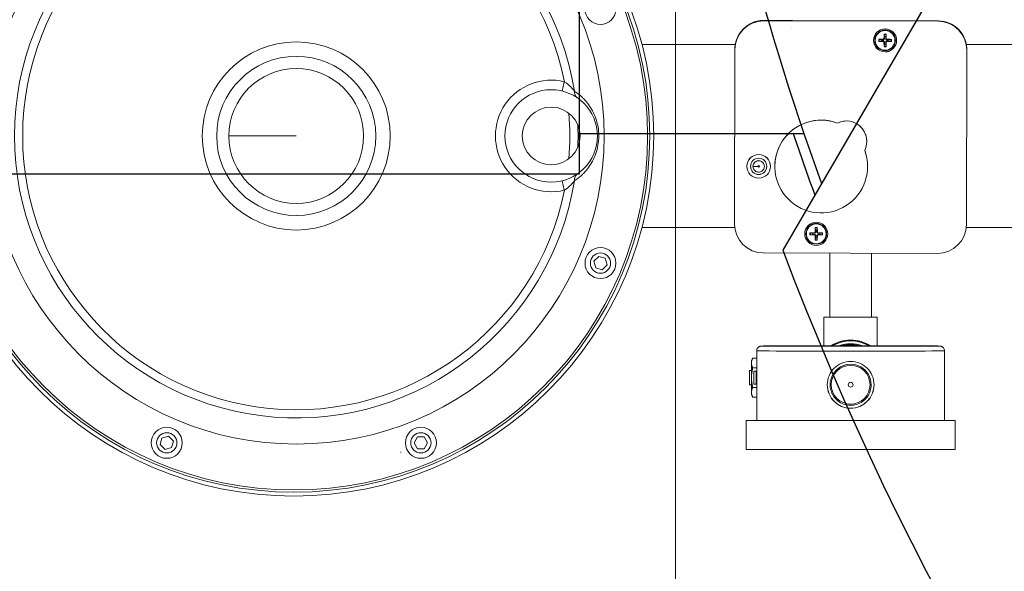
# Model space of a CAD drawing. Extents: x 0 to 796, y 0 to 496.
# Tile 83 of 222: x 94.41 to 106.56, y 406.78 to 413.58. Entities that reach past the tile are written whole.
import ezdxf

# ---------------------------------------------------------------- set-up
doc = ezdxf.new("R2010")
doc.units = 0
doc.header["$LTSCALE"] = 12
doc.header["$MEASUREMENT"] = 0
doc.layers.get('0').update_dxf_attribs({"linetype": 'CONTINUOUS'})
doc.layers.add('D', color=2, linetype='CONTINUOUS')
doc.layers.add('X', color=1, linetype='CONTINUOUS')
doc.styles.get("Standard").update_dxf_attribs({"font": 'SIMPLEX.SHX', "width": 0.875})
doc.dimstyles.get("Standard").update_dxf_attribs({"dimscale": 28, "dimtxt": 0.125, "dimasz": 0.125, "dimexe": 0.04375, "dimexo": 0.0625, "dimgap": 0.04375, "dimtad": 0, "dimtih": 1, "dimtoh": 1, "dimdec": 4, "dimzin": 12, "dimdsep": 46, "dimlunit": 5, "dimtxsty": 'Standard', "dimcen": 0, "dimclrd": 256, "dimclre": 256, "dimclrt": 256, "dimadec": 1, "dimazin": 3, "dimtfac": 0.875, "dimtdec": 4, "dimtofl": 0, "dimtmove": 0, "dimatfit": 2, "dimfxl": 1, "dimtolj": 1, "dimtzin": 12, "dimlwd": 13, "dimlwe": 13, "dimarcsym": 0})

# ---------------------------------------------------------------- blocks, each defined once
blk = doc.blocks.new('*D117')
at = {"layer": 'D', "lineweight": 13, "transparency": 16777216}
for p, q in [((180.935, 421.44), (180.935, 343.478)), ((67.578, 410.82), (67.578, 343.478)), ((71.078, 344.703), (115.703, 344.703)), ((177.435, 344.703), (132.81, 344.703))]:
    blk.add_line(p, q, dxfattribs=at)
at = {"layer": 'D', "transparency": 16777216}
for points in [[(71.078, 345.287), (71.078, 344.12), (67.578, 344.703)], [(177.435, 345.287), (177.435, 344.12), (180.935, 344.703)]]:
    blk.add_solid(points, dxfattribs=at)
at = {"layer": 'D', "transparency": 16777216, "insert": (124.256, 344.703), "char_height": 3.5, "attachment_point": 5}
blk.add_mtext('\\A1;113{\\H0.875x;\\S1/2;}{}{\\C2;%%p1}', dxfattribs=at)
blk = doc.blocks.new('*D118')
at = {"layer": 'D', "lineweight": 13, "transparency": 16777216}
for p, q in [((102.502, 421.927), (102.502, 356.465)), ((174.547, 421.927), (174.547, 356.465)), ((106.002, 357.69), (134.82, 357.69)), ((171.047, 357.69), (142.229, 357.69))]:
    blk.add_line(p, q, dxfattribs=at)
at = {"layer": 'D', "transparency": 16777216}
for points in [[(106.002, 358.273), (106.002, 357.106), (102.502, 357.69)], [(171.047, 358.273), (171.047, 357.106), (174.547, 357.69)]]:
    blk.add_solid(points, dxfattribs=at)
at = {"layer": 'D', "transparency": 16777216, "insert": (138.525, 357.69), "char_height": 3.5, "attachment_point": 5}
blk.add_mtext('\\A1;72', dxfattribs=at)
blk = doc.blocks.new('GASTRAIN TOP')
at = {"layer": 'X', "lineweight": 0}
for p, q in [((-64.053, 371.613), (-64.053, 371.611)), ((-64.053, 371.611), (-61.904, 371.606)), ((-63.809, 371.608), (-64.053, 371.609)), ((-64.053, 371.608), (-64.053, 371.609)), ((-61.904, 371.604), (-64.053, 371.608)), ((-64.053, 371.608), (-64.053, 371.608)), ((-61.904, 371.603), (-64.053, 371.608)), ((-61.904, 371.604), (-64.053, 371.608)), ((-63.697, 371.611), (-64.018, 371.613)), ((-63.809, 371.61), (-63.809, 371.608)), ((-63.809, 371.608), (-63.809, 371.61)), ((-62.672, 371.608), (-63.809, 371.61)), ((-62.26, 371.608), (-63.697, 371.611)), ((-63.709, 371.531), (-63.709, 371.53)), ((-62.605, 371.375), (-62.629, 371.379)), ((-62.629, 371.355), (-62.605, 371.359)), ((-62.581, 371.381), (-62.581, 371.375)), ((-62.581, 371.353), (-62.581, 371.36)), ((-62.571, 371.391), (-62.565, 371.391)), ((-62.571, 371.343), (-62.565, 371.343)), ((-62.57, 371.439), (-62.566, 371.415)), ((-62.544, 371.391), (-62.55, 371.391)), ((-62.544, 371.343), (-62.55, 371.343)), ((-62.549, 371.415), (-62.545, 371.439)), ((-62.534, 371.381), (-62.534, 371.374)), ((-62.534, 371.353), (-62.534, 371.36)), ((-62.486, 371.379), (-62.51, 371.375)), ((-62.51, 371.359), (-62.486, 371.355)), ((-64.405, 371.316), (-65.556, 371.316)), ((-64.415, 369.107), (-64.41, 371.256)), ((-64.41, 371.253), (-64.415, 369.104)), ((-64.41, 371.253), (-64.415, 369.104)), ((-64.41, 371.252), (-64.415, 369.103)), ((-64.41, 371.222), (-64.411, 370.901)), ((-64.41, 371.258), (-64.41, 371.256)), ((-64.41, 371.253), (-64.41, 371.254)), ((-64.41, 371.252), (-64.41, 371.253)), ((-62.566, 371.319), (-62.57, 371.295)), ((-62.545, 371.295), (-62.549, 371.319)), ((-59.738, 371.316), (-61.555, 371.316)), ((-61.554, 369.097), (-61.549, 371.246)), ((-61.549, 371.252), (-61.549, 371.251)), ((-61.549, 371.25), (-61.549, 371.249)), ((-61.549, 371.247), (-61.549, 371.248)), ((-61.549, 371.248), (-61.549, 371.248)), ((-66.513, 370.858), (-66.541, 370.742)), ((-64.411, 370.901), (-64.414, 369.464)), ((-66.23, 370.597), (-66.23, 370.597)), ((-66.23, 370.545), (-66.23, 370.545)), ((-63.145, 370.349), (-63.145, 370.349)), ((-62.783, 370.122), (-62.783, 370.122)), ((-66.23, 369.833), (-66.23, 369.833)), ((-64.262, 369.815), (-64.262, 369.814)), ((-64.186, 369.815), (-64.186, 369.814)), ((-64.046, 369.815), (-64.046, 369.814)), ((-63.97, 369.815), (-63.97, 369.814)), ((-63.917, 369.813), (-63.917, 369.813)), ((-62.773, 369.813), (-62.773, 369.813)), ((-66.541, 369.635), (-66.513, 369.52)), ((-64.414, 369.464), (-64.415, 369.144)), ((-64.412, 369.062), (-65.556, 369.062)), ((-64.415, 369.109), (-64.415, 369.107)), ((-64.415, 369.108), (-64.415, 369.106)), ((-64.415, 369.103), (-64.415, 369.104)), ((-64.415, 369.103), (-64.415, 369.103)), ((-63.418, 369.054), (-63.414, 369.031)), ((-63.398, 369.03), (-63.393, 369.054)), ((-59.738, 369.062), (-61.556, 369.062)), ((-63.478, 368.97), (-63.454, 368.974)), ((-63.454, 368.991), (-63.477, 368.995)), ((-63.43, 368.996), (-63.43, 368.99)), ((-63.43, 368.969), (-63.43, 368.975)), ((-63.419, 369.006), (-63.413, 369.007)), ((-63.419, 368.959), (-63.413, 368.959)), ((-63.414, 368.935), (-63.418, 368.911)), ((-63.392, 368.958), (-63.399, 368.959)), ((-63.392, 369.006), (-63.398, 369.006)), ((-63.394, 368.911), (-63.398, 368.935)), ((-63.382, 368.996), (-63.382, 368.99)), ((-63.382, 368.969), (-63.382, 368.975)), ((-63.334, 368.995), (-63.358, 368.991)), ((-63.358, 368.974), (-63.334, 368.97)), ((-66.148, 368.644), (-66.089, 368.703)), ((-66.089, 368.703), (-66.008, 368.682)), ((-66.008, 368.682), (-65.986, 368.601)), ((-64.059, 368.747), (-61.91, 368.742)), ((-63.238, 367.955), (-63.238, 368.745)), ((-62.726, 367.955), (-62.726, 368.744)), ((-66.126, 368.563), (-66.148, 368.644)), ((-66.045, 368.541), (-66.126, 368.563)), ((-65.986, 368.601), (-66.045, 368.541)), ((-63.311, 367.602), (-63.311, 367.954)), ((-62.653, 367.954), (-63.311, 367.954)), ((-62.726, 367.955), (-62.653, 367.955)), ((-62.653, 367.602), (-62.653, 367.954)), ((-63.219, 367.602), (-62.745, 367.602)), ((-64.205, 367.419), (-64.191, 367.451)), ((-64.19, 367.451), (-64.14, 367.451)), ((-64.14, 366.683), (-64.14, 367.54)), ((-61.824, 366.683), (-61.824, 367.54)), ((-64.205, 367.419), (-64.205, 367.391)), ((-64.205, 367.391), (-64.205, 367.21)), ((-64.19, 367.33), (-64.14, 367.33)), ((-64.228, 367.3), (-64.228, 367.3)), ((-64.205, 367.3), (-64.228, 367.3)), ((-64.228, 367.3), (-64.205, 367.3)), ((-64.228, 367.3), (-64.228, 367.121)), ((-64.205, 367.21), (-64.205, 367.031)), ((-64.177, 367.29), (-64.177, 367.289)), ((-64.177, 367.129), (-64.177, 367.289)), ((-64.14, 367.29), (-64.159, 367.29)), ((-64.149, 367.289), (-64.14, 367.289)), ((-64.149, 367.129), (-64.149, 367.289)), ((-64.228, 367.121), (-64.205, 367.121)), ((-64.19, 367.09), (-64.14, 367.09)), ((-64.14, 367.129), (-64.149, 367.129)), ((-63.235, 367.123), (-63.235, 367.123)), ((-62.729, 367.123), (-62.729, 367.123)), ((-64.205, 367.031), (-64.205, 367.003)), ((-64.205, 367.003), (-64.191, 366.971)), ((-64.19, 366.971), (-64.14, 366.971)), ((-64.272, 366.327), (-64.272, 366.683)), ((-61.692, 366.327), (-61.692, 366.683)), ((-71.475, 366.466), (-71.394, 366.488)), ((-71.394, 366.488), (-71.334, 366.429)), ((-68.366, 366.407), (-68.324, 366.48)), ((-68.324, 366.48), (-68.241, 366.48)), ((-68.241, 366.48), (-68.199, 366.407)), ((-71.497, 366.385), (-71.475, 366.466)), ((-71.437, 366.326), (-71.497, 366.385)), ((-71.334, 366.429), (-71.356, 366.348)), ((-68.324, 366.334), (-68.366, 366.407)), ((-68.199, 366.407), (-68.241, 366.334)), ((-71.356, 366.348), (-71.437, 366.326)), ((-68.528, 366.288), (-68.528, 366.296)), ((-68.241, 366.334), (-68.324, 366.334))]:
    blk.add_line(p, q, dxfattribs=at)
for centre, radius in [((-69.849, 370.189), 4.438), ((-69.849, 370.189), 4.39), ((-69.849, 370.189), 4.362), ((-69.819, 370.189), 3.797), ((-66.067, 371.755), 0.191), ((-69.819, 370.189), 1.159), ((-69.819, 370.189), 0.981), ((-69.819, 370.189), 0.831), ((-66.675, 370.189), 0.57), ((-66.675, 370.189), 0.356), ((-66.067, 368.622), 0.191), ((-66.067, 368.622), 0.125), ((-71.416, 366.407), 0.191), ((-68.282, 366.407), 0.191), ((-71.416, 366.407), 0.125), ((-68.282, 366.407), 0.125)]:
    blk.add_circle(centre, radius, dxfattribs=at)
for centre, radius, start, end in [((-69.819, 370.189), 3.475, 9.1545, 350.8455), ((-69.819, 370.189), 3.374, 11.4346, 348.5654), ((-66.675, 370.189), 0.688, 76.3835, 283.6165), ((-69.819, 370.189), 3.374, 355.2046, 4.7954), ((-69.819, 370.189), 3.475, 357.7184, 2.2816)]:
    blk.add_arc(centre, radius, start, end, dxfattribs=at)
at = {"layer": 'X', "lineweight": 0, "extrusion": (-2.34588e-16, -1.18409e-19, -1)}
for centre, major_axis, start_param, end_param in [((-64.054, 371.255), (-0.356, 0), 0.002092, 1.572888), ((-61.905, 371.251), (0.356, 0), -1.568704, 0.002092)]:
    blk.add_ellipse(centre, major_axis=major_axis, ratio=0.999998, start_param=start_param, end_param=end_param, dxfattribs=at)
at = {"layer": 'X', "lineweight": 0}
for centre, major_axis, ratio, start_param, end_param in [((-64.054, 371.252), (-0.356, 0), 0.999998, -1.572888, -0.002092), ((-64.054, 371.252), (-0.356, 0), 0.999998, -1.572888, -0.002092), ((-64.054, 371.253), (-0.356, 0), 0.999998, -1.572888, -0.002092), ((-64.054, 371.252), (-0.356, 0), 0.999998, -1.572888, -0.002092), ((-61.905, 371.248), (0.356, 0), 0.999998, 0, 1.568704), ((-61.905, 371.248), (0.356, 0), 0.999998, 0, 1.568704), ((-61.905, 371.248), (0.356, 0), 0.999998, 0, 1.568704), ((-61.905, 371.247), (0.356, 0), 0.999998, -0.002092, 1.568704), ((-62.557, 371.367), (-0.142, 0), 0.999998, 0.000098, 3.141495), ((-62.557, 371.367), (-0.0787, 0), 0.999998, -0.161123, 0.156939), ((-62.557, 371.353), (-0.333, -0.002), 0.085072, -1.499112, -1.335417), ((-62.634, 371.379), (0.00538, 0.00003), 0.084006, -5.835933, -4.486488), ((-62.634, 371.355), (-0.00538, 0.00006), 0.088122, 1.344936, 2.69438), ((-62.557, 371.383), (0.333, -0.003), 0.08924, -1.806145, -1.64245), ((-62.542, 371.368), (-0.003, -0.333), 0.087136, -1.804065, -1.64037), ((-62.542, 371.368), (0.002, -0.333), 0.087167, -1.497023, -1.333328), ((-62.557, 371.367), (-0.0787, 0), 0.999998, -1.731919, -1.413857), ((-62.569, 371.444), (-0.00006, -0.00538), 0.08604, -1.794608, -0.445164), ((-62.545, 371.444), (0.00004, -0.00538), 0.086048, 0.445164, 1.794608), ((-62.573, 371.368), (-0.002, 0.333), 0.087144, -1.501223, -1.337528), ((-62.573, 371.368), (0.003, 0.333), 0.087175, -1.808265, -1.64457), ((-62.558, 371.353), (-0.333, 0.003), 0.085072, -1.806185, -1.64249), ((-62.558, 371.383), (0.333, 0.002), 0.08924, -1.499134, -1.335439), ((-62.481, 371.379), (-0.00538, 0.00006), 0.084006, -1.796706, -0.447261), ((-62.481, 371.355), (0.00538, 0.00003), 0.088122, -2.694372, -1.344927), ((-62.557, 371.367), (0.0787, 0), 0.999998, -0.161123, 0.156939), ((-62.57, 371.291), (-0.00003, 0.00538), 0.086079, -5.833875, -4.48443), ((-62.557, 371.367), (0.0787, 0), 0.999998, -1.731919, -1.413857), ((-62.546, 371.291), (-0.00006, -0.00538), 0.086088, 1.342838, 2.692283), ((-64.116, 369.814), (0.0702, 0), 0.999998, 0, 3.141593), ((-64.116, 369.815), (-0.1, 0), 0.999998, 0.002737, 3.138856), ((-64.126, 369.814), (-0.0598, 0), 0.002092, 0, 1.570796), ((-64.059, 369.103), (-0.356, 0), 0.999998, -0.002092, 1.568704), ((-63.391, 368.983), (-0.003, -0.333), 0.087136, -1.804065, -1.64037), ((-63.406, 368.982), (-0.0787, 0), 0.999998, -1.731919, -1.413857), ((-63.418, 369.059), (-0.00006, -0.00538), 0.08604, -1.794608, -0.445164), ((-63.394, 369.059), (0.00004, -0.00538), 0.086048, 0.445164, 1.794608), ((-63.421, 368.983), (-0.002, 0.333), 0.087144, -1.501223, -1.337528), ((-61.91, 369.098), (0.356, 0), 0.999998, -1.572888, -0.002092), ((-63.406, 368.983), (-0.142, 0), 0.999998, 0.000098, 3.141495), ((-63.406, 368.982), (-0.0787, 0), 0.999998, -0.161123, 0.156939), ((-63.406, 368.968), (-0.333, -0.002), 0.085072, -1.499112, -1.335417), ((-63.482, 368.995), (0.00538, 0.00003), 0.084006, -5.835933, -4.486488), ((-63.482, 368.971), (-0.00538, 0.00006), 0.088122, 1.344936, 2.69438), ((-63.406, 368.998), (0.333, -0.003), 0.08924, -1.806145, -1.64245), ((-63.391, 368.983), (0.002, -0.333), 0.087167, -1.497023, -1.333328), ((-63.418, 368.906), (-0.00003, 0.00538), 0.086079, -5.833875, -4.48443), ((-63.406, 368.982), (0.0787, 0), 0.999998, -1.731919, -1.413857), ((-63.421, 368.983), (0.003, 0.333), 0.087175, -1.808265, -1.64457), ((-63.394, 368.906), (-0.00006, -0.00538), 0.086088, 1.342838, 2.692283), ((-63.406, 368.968), (-0.333, 0.003), 0.085072, -1.806185, -1.64249), ((-63.406, 368.998), (0.333, 0.002), 0.08924, -1.499134, -1.335439), ((-63.329, 368.994), (-0.00538, 0.00006), 0.084006, -1.796706, -0.447261), ((-63.329, 368.97), (0.00538, 0.00003), 0.088122, -2.694372, -1.344927), ((-63.406, 368.982), (0.0787, 0), 0.999998, -0.161123, 0.156939), ((-62.982, 367.211), (-0.462, 0), 0.999998, -2.133027, -1.008565), ((-62.982, 367.211), (-0.417, 0), 0.999998, -1.92549, -1.216102), ((-62.982, 367.21), (-0.407, 0), 0.999998, -1.848937, -1.292656), ((-62.982, 367.21), (-0.396, 0), 0.999998, -1.717139, -1.424454), ((-62.982, 367.54), (-1.158, 0), 0.002092, 0, 3.141593), ((-62.982, 367.123), (0.253, 0), 0.999998, 0, 3.141593), ((-62.982, 367.123), (0.253, 0), 0.999998, 0, 3.141593), ((-64.148, 367.29), (-0.0294, 0), 0.002092, -1.175446, 0), ((-64.148, 367.289), (-0.0294, 0), 0.002092, 0, 1.515051), ((-62.982, 367.123), (-0.289, 0), 0.999998, 0.000029, 3.141564), ((-62.982, 367.123), (-0.0299, 0), 0.999998, 0.001029, 3.140563), ((-62.982, 366.683), (-1.29, 0), 0.002092, -0.456232, 1.570796), ((-62.982, 366.683), (-1.158, 0), 0.002092, 0, 1.570796), ((-62.982, 366.683), (1.29, 0), 0.002092, -1.570796, 0.456232), ((-62.982, 366.683), (1.158, 0), 0.002092, -1.570796, 0), ((-62.982, 366.327), (-1.29, 0), 0.002092, 0, 1.570796), ((-62.982, 366.327), (1.29, 0), 0.002092, -1.570796, 0)]:
    blk.add_ellipse(centre, major_axis=major_axis, ratio=ratio, start_param=start_param, end_param=end_param, dxfattribs=at)
at = {"layer": 'X', "lineweight": 0, "extrusion": (-2.34578e-16, -7.68458e-21, -1)}
for centre, major_axis, start_param, end_param in [((-64.054, 371.257), (-0.356, 0), 0.181447, 1.393534), ((-61.905, 371.253), (0.356, 0), -1.38935, -0.177263)]:
    blk.add_ellipse(centre, major_axis=major_axis, ratio=0.999998, start_param=start_param, end_param=end_param, dxfattribs=at)
at = {"layer": 'X', "lineweight": 0, "extrusion": (-2.3381e-16, 1.26146e-14, -1)}
blk.add_ellipse((-64.117, 371.613), major_axis=(0.119, 0), ratio=0.002092, start_param=-1.006075, end_param=-0.588007, dxfattribs=at)
at = {"layer": 'X', "lineweight": 0, "extrusion": (-2.34588e-16, -8.19382e-27, -1)}
blk.add_ellipse((-63.241, 371.608), major_axis=(0.415, -0.001), ratio=0.002092, start_param=-3.141597, end_param=3.141588, dxfattribs=at)
at = {"layer": 'X', "lineweight": 0, "extrusion": (-2.34532e-16, 4.11487e-20, -1)}
for centre in [(-62.557, 371.367), (-63.406, 368.983)]:
    blk.add_ellipse(centre, major_axis=(-0.142, 0), ratio=0.999998, start_param=0.002092, end_param=6.285277, dxfattribs=at)
at = {"layer": 'X', "lineweight": 0, "extrusion": (-2.34588e-16, 6.77277e-20, -1)}
for centre, start_param, end_param in [((-62.557, 371.367), -4.710297, 1.572888), ((-63.406, 368.983), -3.139500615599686, 3.1436846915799)]:
    blk.add_ellipse(centre, major_axis=(0.128, 0), ratio=0.999998, start_param=start_param, end_param=end_param, dxfattribs=at)
at = {"layer": 'X', "lineweight": 0, "extrusion": (-2.34588e-16, 4.68499e-20, -1)}
for centre, start_param, end_param in [((-62.557, 371.367), -4.710297, 1.572888), ((-63.406, 368.983), -3.139500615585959, 3.143684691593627)]:
    blk.add_ellipse(centre, major_axis=(0.122, 0), ratio=0.999998, start_param=start_param, end_param=end_param, dxfattribs=at)
at = {"layer": 'X', "lineweight": 0, "extrusion": (-2.34615e-16, 5.28633e-20, -1)}
for centre, major_axis, start_param, end_param in [((-62.557, 371.367), (-0.0727, 0), -0.167438, 0.171622), ((-62.557, 371.367), (0.0727, 0), -1.738235, -1.399174), ((-62.557, 371.367), (0.0727, 0), -0.167438, 0.171622), ((-62.557, 371.367), (-0.0727, 0), -1.738235, -1.399174), ((-63.406, 368.982), (0.0727, 0), -1.738235, -1.399174), ((-63.406, 368.982), (-0.0727, 0), -0.167438, 0.171622), ((-63.406, 368.982), (-0.0727, 0), -1.738235, -1.399174), ((-63.406, 368.982), (0.0727, 0), -0.167438, 0.171622)]:
    blk.add_ellipse(centre, major_axis=major_axis, ratio=0.999998, start_param=start_param, end_param=end_param, dxfattribs=at)
at = {"layer": 'X', "lineweight": 0, "extrusion": (-2.34571e-16, -1.23818e-19, -1)}
for centre, major_axis, start_param, end_param in [((-62.557, 371.367), (-0.0486, 0), -0.167729, 0.171913), ((-62.557, 371.367), (0.0486, 0), -1.738525, -1.398884), ((-62.557, 371.367), (0.0486, 0), -0.167729, 0.171913), ((-62.557, 371.367), (-0.0486, 0), -1.738525, -1.398884), ((-63.406, 368.983), (0.0486, 0), -1.738525, -1.398884), ((-63.406, 368.983), (-0.0486, 0), -0.167729, 0.171913), ((-63.406, 368.983), (-0.0486, 0), -1.738525, -1.398884), ((-63.406, 368.983), (0.0486, 0), -0.167729, 0.171913)]:
    blk.add_ellipse(centre, major_axis=major_axis, ratio=0.999998, start_param=start_param, end_param=end_param, dxfattribs=at)
at = {"layer": 'X', "lineweight": 0, "extrusion": (-2.34506e-16, -1.99307e-19, -1)}
for centre in [(-62.581, 371.391), (-63.43, 369.007)]:
    blk.add_ellipse(centre, major_axis=(0.00458, -0.00944), ratio=0.999758, start_param=-1.103091, end_param=0.44027, dxfattribs=at)
at = {"layer": 'X', "lineweight": 0, "extrusion": (-2.34047e-16, 7.22326e-19, -1)}
for centre, end_param in [((-62.582, 371.343), -0.328444), ((-63.43, 368.958), -0.328445)]:
    blk.add_ellipse(centre, major_axis=(0.00997, -0.00327), ratio=0.999809, start_param=-1.871806, end_param=end_param, dxfattribs=at)
at = {"layer": 'X', "lineweight": 0, "extrusion": (-2.34048e-16, 7.22107e-19, -1)}
for centre in [(-62.533, 371.391), (-63.382, 369.006)]:
    blk.add_ellipse(centre, major_axis=(0.0046, 0.00943), ratio=0.999758, start_param=2.703186, end_param=4.246547, dxfattribs=at)
at = {"layer": 'X', "lineweight": 0, "extrusion": (-2.34506e-16, -1.99367e-19, -1)}
for centre in [(-62.533, 371.343), (-63.382, 368.958)]:
    blk.add_ellipse(centre, major_axis=(-0.00998, -0.00325), ratio=0.999809, start_param=0.330763, end_param=1.874124, dxfattribs=at)
at = {"layer": 'X', "lineweight": 0, "extrusion": (0, 0, -1)}
for centre, start_param, end_param in [((-64.41, 371.321), -2.551498, -2.13343), ((-64.415, 369.045), -1.003979, -0.585911)]:
    blk.add_ellipse(centre, major_axis=(0, 0.119), ratio=0.000004, start_param=start_param, end_param=end_param, dxfattribs=at)
at = {"layer": 'X', "lineweight": 0, "extrusion": (-2.3449e-16, -1.48141e-19, -1)}
blk.add_ellipse((-63.345, 369.813), major_axis=(0.572, 0), ratio=0.999998, start_param=-0.353962, end_param=5.070535, dxfattribs=at)
at = {"layer": 'X', "lineweight": 0, "extrusion": (-2.34588e-16, 4.44469e-28, -1)}
blk.add_ellipse((-63.345, 369.813), major_axis=(-0.572, 0), ratio=0.999998, start_param=0, end_param=1.928942, dxfattribs=at)
at = {"layer": 'X', "lineweight": 0, "extrusion": (-2.34552e-16, -8.22519e-20, -1)}
for end_param in [0.456889, 0]:
    blk.add_ellipse((-63.035, 370.122), major_axis=(0.252, 0), ratio=0.999998, start_param=-2.023501, end_param=end_param, dxfattribs=at)
at = {"layer": 'X', "lineweight": 0, "extrusion": (2.34684e-16, 3.17617e-09, 1)}
blk.add_ellipse((-69.811, 370.189), major_axis=(2.905, 0), ratio=0, start_param=1.573815, end_param=1.863646, dxfattribs=at)
at = {"layer": 'X', "lineweight": 0, "extrusion": (-2.3449e-16, -1.29312e-19, -1)}
blk.add_ellipse((-63.345, 369.813), major_axis=(0.572, 0), ratio=0.999998, start_param=-0.353881, end_param=0, dxfattribs=at)
at = {"layer": 'X', "lineweight": 0, "extrusion": (-2.34588e-16, 1.19921e-19, -1)}
blk.add_ellipse((-64.116, 369.815), major_axis=(-0.146, 0), ratio=0.999998, start_param=0.002092, end_param=3.141593, dxfattribs=at)
at = {"layer": 'X', "lineweight": 0, "extrusion": (-2.34669e-16, 1.61879e-19, -1)}
blk.add_ellipse((-64.116, 369.814), major_axis=(-0.146, 0), ratio=0.999998, start_param=0.002092, end_param=6.285277, dxfattribs=at)
at = {"layer": 'X', "lineweight": 0, "extrusion": (-2.34588e-16, -5.05627e-20, -1)}
blk.add_ellipse((-64.116, 369.814), major_axis=(0.1, 0), ratio=0.999998, start_param=-3.139500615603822, end_param=3.143684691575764, dxfattribs=at)
at = {"layer": 'X', "lineweight": 0, "extrusion": (-2.34587e-16, 1.04886e-19, -1)}
blk.add_ellipse((-64.116, 369.815), major_axis=(-0.0702, 0), ratio=0.999998, start_param=0.002092, end_param=3.141593, dxfattribs=at)
at = {"layer": 'X', "lineweight": 0, "extrusion": (-2.34588e-16, 1.46345e-26, -1)}
blk.add_ellipse((-64.116, 369.815), major_axis=(-0.146, 0), ratio=0.999998, start_param=0.000001, end_param=0.002093, dxfattribs=at)
at = {"layer": 'X', "lineweight": 0, "extrusion": (-2.34588e-16, -1.04039e-26, -1)}
blk.add_ellipse((-64.116, 369.815), major_axis=(-0.0702, 0), ratio=0.999998, start_param=0.000001, end_param=0.002093, dxfattribs=at)
at = {"layer": 'X', "lineweight": 0, "extrusion": (-2.34683e-16, 6.13974e-20, -1)}
blk.add_ellipse((-64.116, 369.814), major_axis=(-0.0104, 0), ratio=0.999998, dxfattribs=at)
at = {"layer": 'X', "lineweight": 0, "extrusion": (-2.34588e-16, 1.15765e-19, -1)}
blk.add_ellipse((-64.059, 369.106), major_axis=(-0.356, 0), ratio=0.999998, start_param=-0.003402, end_param=0.002092, dxfattribs=at)
at = {"layer": 'X', "lineweight": 0, "extrusion": (-2.34588e-16, 5.91394e-28, -1)}
blk.add_ellipse((-62.982, 367.6), major_axis=(1.098, 0), ratio=0.002092, dxfattribs=at)
at = {"layer": 'X', "lineweight": 0, "extrusion": (-2.34588e-16, -1.54768e-29, -1)}
blk.add_ellipse((-62.982, 367.601), major_axis=(0.297, 0), ratio=0.002092, start_param=0, end_param=3.141593, dxfattribs=at)
at = {"layer": 'X', "lineweight": 0, "extrusion": (-2.34611e-16, 8.05979e-21, -1)}
blk.add_ellipse((-62.982, 367.212), major_axis=(0.462, 0), ratio=0.999998, start_param=-2.135726, end_param=-1.570796, dxfattribs=at)
at = {"layer": 'X', "lineweight": 0, "extrusion": (-2.34609e-16, 6.98195e-21, -1)}
blk.add_ellipse((-62.982, 367.211), major_axis=(0.452, 0), ratio=0.999998, start_param=-2.098657, end_param=-1.042936, dxfattribs=at)
at = {"layer": 'X', "lineweight": 0, "extrusion": (-2.34597e-16, 8.83965e-20, -1)}
blk.add_ellipse((-62.982, 367.211), major_axis=(0.407, 0), ratio=0.999998, start_param=-1.855734, end_param=-1.285858, dxfattribs=at)
at = {"layer": 'X', "lineweight": 0, "extrusion": (-2.34602e-16, 1.31752e-19, -1)}
blk.add_ellipse((-62.982, 367.21), major_axis=(0.398, 0), ratio=0.999998, start_param=-1.746607, end_param=-1.394986, dxfattribs=at)
at = {"layer": 'X', "lineweight": 0, "extrusion": (-2.34588e-16, -3.6109e-30, -1)}
blk.add_ellipse((-62.982, 367.212), major_axis=(0.462, 0), ratio=0.999998, start_param=-1.570796, end_param=-1.005867, dxfattribs=at)
at = {"layer": 'X', "lineweight": 0, "extrusion": (-2.34593e-16, -9.46227e-20, -1)}
blk.add_ellipse((-62.982, 367.123), major_axis=(0.239, 0), ratio=0.999998, dxfattribs=at)
at = {"layer": 'X', "lineweight": 0, "extrusion": (-2.35444e-16, 6.28029e-15, -1)}
blk.add_ellipse((-64.148, 367.129), major_axis=(-0.0294, 0), ratio=0.002092, start_param=-1.515051, end_param=0, dxfattribs=at)
at = {"layer": 'X', "lineweight": 0, "extrusion": (-2.34588e-16, 1.04151e-29, -1)}
blk.add_ellipse((-62.982, 367.123), major_axis=(-0.0299, 0), ratio=0.999998, start_param=-3.141592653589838, end_param=3.141592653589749, dxfattribs=at)
at = {"layer": 'X', "lineweight": 0}
for points, knots in [([(-64.117, 371.607), (-64.102, 371.61), (-64.086, 371.612), (-64.065, 371.613), (-64.059, 371.613), (-64.053, 371.613)], [-0.4555756, -0.4555756, -0.4555756, -0.4555756, -0.3418649, -0.3418649, -0.2919881, -0.2919881, -0.2919881, -0.2919881]), ([(-62.565, 371.391), (-62.565, 371.389), (-62.565, 371.388), (-62.566, 371.385), (-62.566, 371.384), (-62.568, 371.381), (-62.568, 371.38), (-62.57, 371.378), (-62.571, 371.377), (-62.574, 371.376), (-62.575, 371.375), (-62.578, 371.375), (-62.58, 371.374), (-62.581, 371.375)], [-0.07840383, -0.07840383, -0.07840383, -0.07840383, -0.06493245, -0.06493245, -0.0547683, -0.0547683, -0.04460416, -0.04460416, -0.03444001, -0.03444001, -0.02427586, -0.02427586, -0.01080448, -0.01080448, -0.01080448, -0.01080448]), ([(-62.581, 371.36), (-62.58, 371.36), (-62.578, 371.36), (-62.575, 371.359), (-62.574, 371.358), (-62.571, 371.357), (-62.57, 371.356), (-62.568, 371.354), (-62.568, 371.353), (-62.566, 371.351), (-62.566, 371.35), (-62.565, 371.347), (-62.565, 371.345), (-62.565, 371.343)], [-0.07840383, -0.07840383, -0.07840383, -0.07840383, -0.06493245, -0.06493245, -0.0547683, -0.0547683, -0.04460416, -0.04460416, -0.03444001, -0.03444001, -0.02427586, -0.02427586, -0.01080448, -0.01080448, -0.01080448, -0.01080448]), ([(-62.534, 371.374), (-62.535, 371.374), (-62.537, 371.375), (-62.54, 371.375), (-62.541, 371.376), (-62.543, 371.377), (-62.545, 371.378), (-62.546, 371.38), (-62.547, 371.381), (-62.549, 371.384), (-62.549, 371.385), (-62.55, 371.388), (-62.55, 371.389), (-62.55, 371.391)], [-0.07840383, -0.07840383, -0.07840383, -0.07840383, -0.06493245, -0.06493245, -0.0547683, -0.0547683, -0.04460416, -0.04460416, -0.03444001, -0.03444001, -0.02427586, -0.02427586, -0.01080448, -0.01080448, -0.01080448, -0.01080448]), ([(-62.55, 371.343), (-62.55, 371.345), (-62.55, 371.347), (-62.549, 371.349), (-62.549, 371.351), (-62.547, 371.353), (-62.547, 371.354), (-62.545, 371.356), (-62.543, 371.357), (-62.541, 371.358), (-62.54, 371.359), (-62.537, 371.36), (-62.535, 371.36), (-62.534, 371.36)], [-0.07840383, -0.07840383, -0.07840383, -0.07840383, -0.06493245, -0.06493245, -0.0547683, -0.0547683, -0.04460416, -0.04460416, -0.03444001, -0.03444001, -0.02427586, -0.02427586, -0.01080448, -0.01080448, -0.01080448, -0.01080448]), ([(-64.41, 371.258), (-64.41, 371.264), (-64.41, 371.27), (-64.409, 371.291), (-64.407, 371.307), (-64.404, 371.321)], [0.2919881, 0.2919881, 0.2919881, 0.2919881, 0.3418649, 0.3418649, 0.4555756, 0.4555756, 0.4555756, 0.4555756]), ([(-61.555, 371.315), (-61.552, 371.301), (-61.55, 371.285), (-61.549, 371.264), (-61.549, 371.258), (-61.549, 371.252)], [1.3938122, 1.3938122, 1.3938122, 1.3938122, 1.5075229, 1.5075229, 1.555274, 1.555274, 1.555274, 1.555274]), ([(-66.388, 370.742), (-66.4, 370.757), (-66.436, 370.8), (-66.484, 370.84), (-66.513, 370.858)], [0, 0, 0, 0, 0.321244, 0.7495694, 0.7495694, 0.7495694, 0.7495694]), ([(-66.388, 369.636), (-66.358, 369.656), (-66.317, 369.687), (-66.24, 369.764), (-66.16, 369.87), (-66.086, 370.07), (-66.085, 370.258), (-66.111, 370.364), (-66.133, 370.431), (-66.177, 370.53), (-66.24, 370.614), (-66.317, 370.69), (-66.358, 370.722), (-66.388, 370.742)], [-4.373447, -4.373447, -4.373447, -4.373447, -3.904863, -3.748669, -3.12389, -2.499112, -1.874334, -1.640042, -1.561945, -1.249556, -0.624778, -0.468584, 0, 0, 0, 0]), ([(-64.046, 369.814), (-64.046, 369.807), (-64.047, 369.799), (-64.052, 369.785), (-64.055, 369.778), (-64.064, 369.766), (-64.07, 369.761), (-64.082, 369.752), (-64.089, 369.749), (-64.103, 369.745), (-64.111, 369.744), (-64.126, 369.744), (-64.133, 369.746), (-64.147, 369.751), (-64.154, 369.754), (-64.165, 369.764), (-64.171, 369.769), (-64.179, 369.782), (-64.182, 369.789), (-64.185, 369.802), (-64.186, 369.808), (-64.186, 369.814)], [3.141593, 3.141593, 3.141593, 3.141593, 3.461592, 3.461592, 3.781591, 3.781591, 4.101591, 4.101591, 4.421591, 4.421591, 4.741592, 4.741592, 5.061593, 5.061593, 5.381593, 5.381593, 5.701593, 5.701593, 6.021593, 6.021593, 6.283185, 6.283185, 6.283185, 6.283185]), ([(-66.513, 369.52), (-66.504, 369.525), (-66.496, 369.531), (-66.478, 369.544), (-66.469, 369.551), (-66.458, 369.561), (-66.455, 369.564), (-66.44, 369.577), (-66.429, 369.588), (-66.413, 369.606), (-66.407, 369.613), (-66.396, 369.626), (-66.392, 369.631), (-66.388, 369.636)], [0, 0, 0, 0, 0.1299406, 0.1299406, 0.2695078, 0.2695078, 0.321244, 0.321244, 0.5171149, 0.5171149, 0.6432777, 0.6432777, 0.7495694, 0.7495694, 0.7495694, 0.7495694]), ([(-63.413, 369.007), (-63.413, 369.005), (-63.413, 369.003), (-63.414, 369), (-63.415, 368.999), (-63.416, 368.997), (-63.417, 368.996), (-63.419, 368.994), (-63.42, 368.993), (-63.422, 368.991), (-63.424, 368.991), (-63.426, 368.99), (-63.428, 368.99), (-63.43, 368.99)], [-0.07840383, -0.07840383, -0.07840383, -0.07840383, -0.06493245, -0.06493245, -0.0547683, -0.0547683, -0.04460416, -0.04460416, -0.03444001, -0.03444001, -0.02427586, -0.02427586, -0.01080448, -0.01080448, -0.01080448, -0.01080448]), ([(-63.43, 368.975), (-63.428, 368.975), (-63.426, 368.975), (-63.424, 368.974), (-63.422, 368.974), (-63.42, 368.973), (-63.419, 368.972), (-63.417, 368.97), (-63.416, 368.969), (-63.415, 368.966), (-63.414, 368.965), (-63.413, 368.962), (-63.413, 368.96), (-63.413, 368.959)], [-0.07840383, -0.07840383, -0.07840383, -0.07840383, -0.06493245, -0.06493245, -0.0547683, -0.0547683, -0.04460416, -0.04460416, -0.03444001, -0.03444001, -0.02427586, -0.02427586, -0.01080448, -0.01080448, -0.01080448, -0.01080448]), ([(-63.382, 368.99), (-63.384, 368.99), (-63.385, 368.99), (-63.388, 368.991), (-63.389, 368.991), (-63.392, 368.993), (-63.393, 368.994), (-63.395, 368.995), (-63.396, 368.997), (-63.397, 368.999), (-63.398, 369), (-63.398, 369.003), (-63.399, 369.005), (-63.398, 369.006)], [-0.07840383, -0.07840383, -0.07840383, -0.07840383, -0.06493245, -0.06493245, -0.0547683, -0.0547683, -0.04460416, -0.04460416, -0.03444001, -0.03444001, -0.02427586, -0.02427586, -0.01080448, -0.01080448, -0.01080448, -0.01080448]), ([(-63.399, 368.959), (-63.399, 368.96), (-63.398, 368.962), (-63.398, 368.965), (-63.397, 368.966), (-63.396, 368.969), (-63.395, 368.97), (-63.393, 368.972), (-63.392, 368.972), (-63.389, 368.974), (-63.388, 368.974), (-63.385, 368.975), (-63.384, 368.975), (-63.382, 368.975)], [-0.07840383, -0.07840383, -0.07840383, -0.07840383, -0.06493245, -0.06493245, -0.0547683, -0.0547683, -0.04460416, -0.04460416, -0.03444001, -0.03444001, -0.02427586, -0.02427586, -0.01080448, -0.01080448, -0.01080448, -0.01080448]), ([(-64.14, 367.54), (-64.14, 367.546), (-64.139, 367.553), (-64.135, 367.565), (-64.132, 367.571), (-64.124, 367.581), (-64.119, 367.585), (-64.112, 367.591), (-64.109, 367.592), (-64.104, 367.595), (-64.101, 367.596), (-64.097, 367.597), (-64.095, 367.598), (-64.092, 367.598), (-64.09, 367.599), (-64.088, 367.599), (-64.087, 367.599), (-64.086, 367.599), (-64.085, 367.599), (-64.083, 367.6), (-64.083, 367.6), (-64.08, 367.6), (-64.079, 367.6), (-64.07, 367.6), (-64.061, 367.6), (-64.015, 367.6), (-63.961, 367.601), (-63.823, 367.601), (-63.74, 367.601), (-63.554, 367.602), (-63.448, 367.602), (-63.228, 367.602), (-63.11, 367.602), (-62.876, 367.602), (-62.758, 367.602), (-62.536, 367.602), (-62.429, 367.602), (-62.241, 367.601), (-62.156, 367.601), (-62.02, 367.601), (-61.967, 367.6), (-61.915, 367.6), (-61.903, 367.6), (-61.89, 367.6), (-61.887, 367.6), (-61.883, 367.6), (-61.882, 367.6), (-61.88, 367.599), (-61.879, 367.599), (-61.878, 367.599), (-61.877, 367.599), (-61.875, 367.599), (-61.874, 367.599), (-61.871, 367.598), (-61.869, 367.598), (-61.866, 367.597), (-61.864, 367.596), (-61.859, 367.594), (-61.857, 367.593), (-61.85, 367.589), (-61.846, 367.586), (-61.838, 367.579), (-61.834, 367.574), (-61.828, 367.563), (-61.826, 367.557), (-61.824, 367.547), (-61.824, 367.543), (-61.824, 367.54)], [0, 0, 0, 0, 0.019424, 0.019424, 0.038493, 0.038493, 0.057561, 0.057561, 0.066849, 0.066849, 0.075371, 0.075371, 0.081285, 0.081285, 0.088332, 0.088332, 0.093965, 0.093965, 0.102679, 0.102679, 0.121591, 0.121591, 0.178242, 0.178242, 0.348604, 0.348604, 0.731313, 0.731313, 1.081768, 1.081768, 1.431967, 1.431967, 1.782024, 1.782024, 2.132049, 2.132049, 2.482073, 2.482073, 2.832128, 2.832128, 3.182303, 3.182303, 3.354334, 3.354334, 3.437609, 3.437609, 3.477797, 3.477797, 3.4886, 3.4886, 3.49673, 3.49673, 3.50274, 3.50274, 3.508996, 3.508996, 3.514886, 3.514886, 3.524014, 3.524014, 3.538468, 3.538468, 3.556752, 3.556752, 3.575779, 3.575779, 3.586905, 3.586905, 3.586905, 3.586905]), ([(-62.982, 367.411), (-62.945, 367.411), (-62.907, 367.404), (-62.836, 367.374), (-62.803, 367.352), (-62.752, 367.301), (-62.73, 367.269), (-62.701, 367.198), (-62.693, 367.159), (-62.693, 367.086), (-62.701, 367.047), (-62.73, 366.976), (-62.752, 366.944), (-62.803, 366.893), (-62.836, 366.871), (-62.907, 366.841), (-62.945, 366.834), (-63.018, 366.834), (-63.057, 366.841), (-63.128, 366.871), (-63.16, 366.893), (-63.211, 366.944), (-63.234, 366.976), (-63.263, 367.047), (-63.27, 367.086), (-63.27, 367.123), (-63.27, 367.159), (-63.263, 367.198), (-63.234, 367.269), (-63.211, 367.301), (-63.16, 367.352), (-63.128, 367.374), (-63.057, 367.404), (-63.018, 367.411), (-62.982, 367.411)], [1.109421, 1.109421, 1.109421, 1.109421, 1.386757, 1.386757, 1.664093, 1.664093, 1.941467, 1.941467, 2.218841, 2.218841, 2.496216, 2.496216, 2.77359, 2.77359, 3.050926, 3.050926, 3.328262, 3.328262, 3.605598, 3.605598, 3.882934, 3.882934, 4.160309, 4.160309, 4.437683, 4.437683, 4.437683, 4.715057, 4.715057, 4.992431, 4.992431, 5.269768, 5.269768, 5.547104, 5.547104, 5.547104, 5.547104]), ([(-62.729, 367.123), (-62.729, 367.096), (-62.733, 367.069), (-62.75, 367.017), (-62.763, 366.993), (-62.795, 366.95), (-62.815, 366.931), (-62.859, 366.9), (-62.884, 366.888), (-62.935, 366.872), (-62.962, 366.869), (-63.016, 366.87), (-63.043, 366.876), (-63.094, 366.894), (-63.118, 366.907), (-63.16, 366.941), (-63.178, 366.961), (-63.208, 367.006), (-63.219, 367.031), (-63.232, 367.078), (-63.235, 367.1), (-63.235, 367.123)], [3.141593, 3.141593, 3.141593, 3.141593, 3.461593, 3.461593, 3.781593, 3.781593, 4.101592, 4.101592, 4.421593, 4.421593, 4.741593, 4.741593, 5.061593, 5.061593, 5.381593, 5.381593, 5.701593, 5.701593, 6.021593, 6.021593, 6.283185, 6.283185, 6.283185, 6.283185])]:
    blk.add_open_spline(points, degree=3, knots=knots, dxfattribs=at)
for points, weights in [([(-62.581, 371.375), (-62.589, 371.375), (-62.605, 371.375)], [1.76191076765, 1.40575008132, 1]), ([(-62.605, 371.359), (-62.589, 371.36), (-62.581, 371.36)], [1, 1.40575008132, 1.76191076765]), ([(-62.566, 371.415), (-62.565, 371.399), (-62.565, 371.391)], [1, 1.40575008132, 1.76191076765]), ([(-62.565, 371.343), (-62.565, 371.335), (-62.566, 371.319)], [1.76191076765, 1.40575008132, 1]), ([(-62.55, 371.391), (-62.55, 371.399), (-62.549, 371.415)], [1.76191076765, 1.40575008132, 1]), ([(-62.549, 371.319), (-62.55, 371.335), (-62.55, 371.343)], [1, 1.40575008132, 1.76191076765]), ([(-62.51, 371.375), (-62.525, 371.375), (-62.534, 371.374)], [1, 1.40575008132, 1.76191076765]), ([(-62.534, 371.36), (-62.525, 371.359), (-62.51, 371.359)], [1.76191076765, 1.40575008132, 1]), ([(-63.414, 369.031), (-63.413, 369.015), (-63.413, 369.007)], [1, 1.40575008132, 1.76191076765]), ([(-63.398, 369.006), (-63.398, 369.015), (-63.398, 369.03)], [1.76191076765, 1.40575008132, 1]), ([(-63.43, 368.99), (-63.438, 368.99), (-63.454, 368.991)], [1.76191076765, 1.40575008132, 1]), ([(-63.454, 368.974), (-63.438, 368.975), (-63.43, 368.975)], [1, 1.40575008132, 1.76191076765]), ([(-63.413, 368.959), (-63.414, 368.951), (-63.414, 368.935)], [1.76191076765, 1.40575008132, 1]), ([(-63.398, 368.935), (-63.398, 368.951), (-63.399, 368.959)], [1, 1.40575008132, 1.76191076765]), ([(-63.358, 368.991), (-63.374, 368.99), (-63.382, 368.99)], [1, 1.40575008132, 1.76191076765]), ([(-63.382, 368.975), (-63.374, 368.975), (-63.358, 368.974)], [1.76191076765, 1.40575008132, 1]), ([(-64.19, 367.451), (-64.205, 367.419), (-64.205, 367.391)], [1, 1.0379548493, 1]), ([(-64.191, 367.451), (-64.191, 367.451), (-64.19, 367.451)], [1.00032809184, 1.00016476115, 1]), ([(-64.205, 367.391), (-64.205, 367.363), (-64.19, 367.33)], [1, 1.0379548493, 1]), ([(-64.19, 367.33), (-64.205, 367.266), (-64.205, 367.21)], [1, 1.0379548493, 1]), ([(-64.205, 367.21), (-64.205, 367.155), (-64.19, 367.09)], [1, 1.0379548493, 1]), ([(-64.19, 367.09), (-64.205, 367.058), (-64.205, 367.031)], [1, 1.0379548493, 1]), ([(-64.205, 367.031), (-64.205, 367.003), (-64.19, 366.971)], [1, 1.0379548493, 1])]:
    blk.add_rational_spline(points, weights, degree=2, dxfattribs=at)
for points in [[(-66.388, 370.742), (-66.391, 370.707), (-66.378, 370.676), (-66.354, 370.66)], [(-66.354, 369.718), (-66.378, 369.702), (-66.391, 369.67), (-66.388, 369.636)]]:
    blk.add_open_spline(points, degree=3, dxfattribs=at)

msp = doc.modelspace()

# ---------------------------------------------------------------- linework, layer by layer
for p, q in [((101.31479, 418.30269), (101.31479, 411.67699)), ((108.15424, 418.17699), (103.82433, 410.73949)), ((101.31479, 412.17699), (104.08644, 412.17699)), ((101.31479, 411.67699), (91.7463, 411.67699))]:
    msp.add_line(p, q)
for radius, start, end in [(36.54466, 200.733327, 71.451702), (35.8125, 189.056112, 199.776213), (35.9375, 198.662925, 199.943333)]:
    msp.add_arc((138.00229, 423.67699), radius, start, end)

# ---------------------------------------------------------------- block references
msp.add_blockref('GASTRAIN TOP', (167.64384, 41.95799))

# ---------------------------------------------------------------- dimensions: what is measured, and where the dimension line sits
at = {"layer": 'D'}
dim = msp.add_linear_dim(base=(102.50229, 357.68981), p1=(174.54694, 423.67699), p2=(102.50229, 423.67699), text='72', dimstyle='Standard', dxfattribs=at)
dim.commit()
dim.dimension.update_dxf_attribs({"geometry": '*D118', "text_midpoint": (138.52462, 357.68981)})
dim = msp.add_linear_dim(base=(180.93479, 344.70327), p1=(67.57797, 412.56969), p2=(180.93479, 423.19001), text='<>{}{\\C2;%%p1}', dimstyle='Standard', override={"dimdec": 1}, dxfattribs=at)
dim.commit()
dim.dimension.update_dxf_attribs({"geometry": '*D117', "text_midpoint": (124.25638, 344.70327)})

doc.saveas('drawing.dxf')
